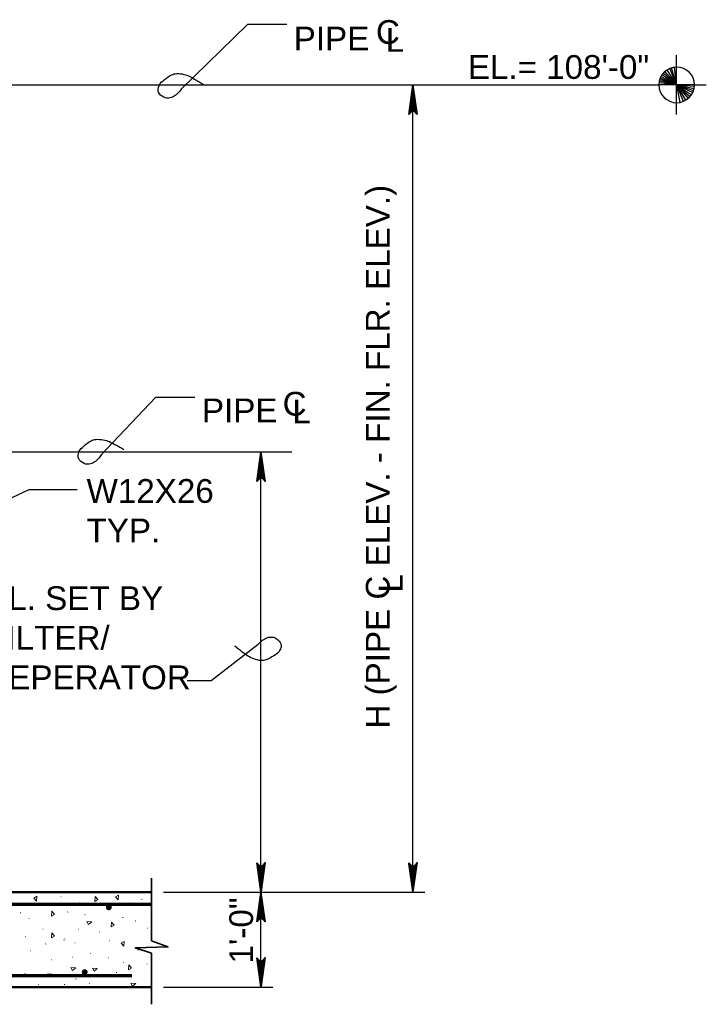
# Model space of a CAD drawing. Extents: x -92 to 946, y 181 to 432.
# Tile 12 of 12: x 859 to 946, y 229 to 353. Entities that reach past the tile are written whole.
import ezdxf

# ---------------------------------------------------------------- set-up
doc = ezdxf.new("R2010")
doc.units = 0
doc.header["$LTSCALE"] = 0.945
doc.header["$MEASUREMENT"] = 0
for name, color, linetype, lineweight in [('S-Anno-Brkl', 2, 'Continuous', 35), ('S-Anno-Dims', 33, 'Continuous', 35), ('S-Anno-Patt', 152, 'Continuous', 18), ('S-Anno-Text', 53, 'Continuous', 35), ('S-Sect-Conc', 6, 'Continuous', 50), ('S-Slab-Rbar', 7, 'Continuous', 70)]:
    doc.layers.add(name, color=color, linetype=linetype, lineweight=lineweight)
doc.styles.add('NOTES', font='romans.shx')

# ---------------------------------------------------------------- blocks, each defined once
blk = doc.blocks.new('LARROW')
at = {"color": 0, "linetype": 'ByBlock', "lineweight": -2, "flags": 128}
blk.add_lwpolyline([(-4.93, 0.71), (0, 0), (-4.92, -0.71), (-4.77, -0.59), (-4.55, -0.38), (-4.44, -0.19), (-4.42, 0), (-4.46, 0.21), (-4.57, 0.41), (-4.79, 0.61), (-4.93, 0.71), (-0.15, 0.01), (-4.76, -0.67), (-4.62, -0.56), (-4.39, -0.34), (-4.32, -0.06), (-4.37, 0.22), (-4.5, 0.41), (-4.67, 0.57), (-4.78, 0.65), (-0.41, 0.01), (-4.56, -0.59), (-4.41, -0.49), (-4.33, -0.37), (-4.25, -0.21), (-4.21, 0.01), (-4.23, 0.19), (-4.32, 0.33), (-4.5, 0.44), (-4.61, 0.58), (-0.71, 0.01), (-4.33, -0.5), (-4.17, -0.3), (-4.12, -0.06), (-4.14, 0.22), (-4.45, 0.51), (-1.05, 0.02), (-4.12, -0.41), (-4.07, -0.26), (-3.98, -0.04), (-4.04, 0.21), (-4.28, 0.43), (-1.36, 0.02), (-4.01, -0.31), (-3.92, -0.14), (-3.88, 0.04), (-4.07, 0.33), (-1.73, 0.02), (-3.85, -0.24), (-3.79, -0.11), (-3.77, 0.04), (-3.92, 0.25), (-2.17, 0.02), (-3.71, -0.15), (-3.67, 0.05), (-3.81, 0.17), (-2.53, 0.02), (-3.61, -0.09), (-3.63, 0.1), (-2.9, 0.02), (-3.57, -0.03), (-3.59, 0.03), (-3.36, 0.03)], dxfattribs=at)

msp = doc.modelspace()

# ---------------------------------------------------------------- hatches: boundary and pattern name
at = {"layer": 'S-Slab-Rbar'}
h = msp.add_hatch(color=256, dxfattribs=at)
edge = h.paths.add_edge_path(flags=16)
edge.add_ellipse((870.21, 241.17), major_axis=(0, 0.375), ratio=0.999811, start_angle=0, end_angle=360)
h = msp.add_hatch(color=256, dxfattribs=at)
edge = h.paths.add_edge_path(flags=16)
edge.add_ellipse((867.17, 232.98), major_axis=(0, 0.375), ratio=0.999811, start_angle=0, end_angle=360)

# ---------------------------------------------------------------- linework, layer by layer
at = {"layer": 'S-Anno-Brkl'}
for p, q in [((875.62, 236.93), (875.62, 244.85)), ((875.62, 228.92), (875.62, 235.4))]:
    msp.add_line(p, q, dxfattribs=at)
at = {"layer": 'S-Anno-Brkl', "flags": 128}
msp.add_lwpolyline([(875.62, 236.93), (877.69, 236.17), (873.56, 236.05), (875.62, 235.4)], dxfattribs=at)
at = {"layer": 'S-Anno-Dims', "lineweight": 25}
for p, q in [((941.95, 347.32), (941.95, 348.82)), ((941.95, 345.07), (941.07, 347.14)), ((941.95, 345.07), (941.32, 347.23)), ((941.95, 345.07), (941.66, 347.3)), ((941.95, 345.07), (941.95, 347.32)), ((941.95, 345.07), (939.88, 345.94)), ((941.95, 345.07), (939.97, 346.14)), ((941.95, 345.07), (940.11, 346.36)), ((941.95, 345.07), (940.27, 346.56)), ((941.95, 345.07), (940.47, 346.76)), ((941.95, 345.07), (940.76, 346.98)), ((480.73, 345.07), (912.14, 345.07)), ((908.63, 243.07), (908.63, 345.07)), ((912.14, 345.07), (938.2, 345.07)), ((938.2, 345.07), (939.7, 345.07)), ((941.95, 345.07), (939.7, 345.07)), ((941.95, 345.07), (939.72, 345.32)), ((941.95, 345.07), (939.75, 345.54)), ((941.95, 345.07), (939.8, 345.73)), ((944.2, 345.07), (941.95, 345.07)), ((941.95, 342.82), (941.95, 345.07)), ((941.95, 345.07), (944.19, 344.89)), ((941.95, 345.07), (944.15, 344.61)), ((941.95, 345.07), (944.08, 344.35)), ((941.95, 345.07), (943.98, 344.11)), ((941.95, 345.07), (943.83, 343.83)), ((941.95, 345.07), (943.64, 343.58)), ((941.95, 345.07), (943.4, 343.35)), ((941.95, 345.07), (943.08, 343.12)), ((941.95, 345.07), (942.78, 343.01)), ((941.95, 345.07), (942.36, 342.86)), ((944.2, 345.07), (945.7, 345.07)), ((941.95, 341.32), (941.95, 342.82)), ((480.73, 298.7), (893.34, 298.7)), ((889.44, 243.07), (889.44, 298.7)), ((877.12, 243.07), (910.13, 243.07)), ((889.44, 231.07), (889.44, 243.07)), ((877.12, 231.07), (890.93, 231.07))]:
    msp.add_line(p, q, dxfattribs=at)
at = {"layer": 'S-Anno-Dims', "lineweight": 25, "extrusion": (0, 0, -1)}
msp.add_circle((-941.95, 345.07), 2.25, dxfattribs=at)
at = {"layer": 'S-Anno-Patt'}
for p, q in [((862.39, 241.62), (862.34, 241.6)), ((864.19, 242.5), (864.14, 242.49)), ((866.53, 241.73), (866.48, 241.72)), ((869.73, 241.5), (869.68, 241.49)), ((872.92, 241.73), (872.88, 241.72)), ((874.41, 242.19), (874.36, 242.18)), ((859.08, 240.47), (859.03, 240.46)), ((865.04, 240.59), (865, 240.58)), ((867.21, 240.25), (867.17, 240.23)), ((860.16, 239.78), (860.11, 239.76)), ((872.01, 239.9), (871.96, 239.89)), ((873.61, 239.45), (873.56, 239.43)), ((861.93, 238.42), (861.88, 238.4)), ((866.41, 238.42), (866.37, 238.4)), ((869.04, 238.07), (868.99, 238.06)), ((875.09, 238.56), (875.04, 238.55)), ((859.73, 237.49), (859.68, 237.48)), ((862.27, 236.54), (862.23, 236.53)), ((864.59, 237.05), (864.55, 237.03)), ((864.69, 237.2), (864.65, 237.19)), ((865.96, 236.7), (865.91, 236.69)), ((870.3, 236.93), (870.25, 236.92)), ((860.33, 235.67), (860.29, 235.66)), ((867.9, 235.33), (867.85, 235.32)), ((873.95, 235.79), (873.9, 235.77)), ((862.96, 234.53), (862.91, 234.52)), ((865.62, 234.87), (865.57, 234.86)), ((870.22, 234.81), (870.17, 234.8)), ((872.11, 234.22), (872.06, 234.21)), ((875.06, 234.01), (875.01, 233.99)), ((859.65, 232.8), (859.6, 232.79)), ((871.21, 232.93), (871.16, 232.92)), ((861.32, 231.44), (861.27, 231.43)), ((864.64, 231.44), (864.59, 231.43)), ((866.07, 232.13), (866.02, 232.12)), ((867.78, 231.56), (867.74, 231.54)), ((875.64, 231.44), (875.62, 231.43)), ((859.53, 231.1), (859.51, 231.09))]:
    msp.add_line(p, q, dxfattribs=at)
at = {"layer": 'S-Anno-Patt', "flags": 128}
msp.add_lwpolyline([(875.64, 241.28), (875.52, 241.51), (875.64, 241.5)], dxfattribs=at)
at = {"layer": 'S-Anno-Patt'}
for points in [[(861.09, 241.95), (860.75, 242.35), (861.13, 242.57)], [(871.38, 242.11), (871.04, 242.51), (871.42, 242.72)], [(868.49, 242.54), (868.83, 242.14), (868.45, 241.92)], [(863, 240.67), (863.34, 240.27), (862.96, 240.05)], [(868.06, 239.35), (867.66, 239.01), (867.44, 239.39)], [(870.56, 239.3), (870.9, 238.91), (870.52, 238.69)], [(863, 237.94), (863.34, 237.54), (862.96, 237.33)], [(872.13, 236.25), (871.79, 236.65), (872.17, 236.86)], [(872.73, 233.9), (873.07, 233.5), (872.69, 233.29)], [(863.07, 232.73), (862.67, 232.39), (862.45, 232.77)], [(866.04, 233.54), (865.64, 233.2), (865.43, 233.58)], [(868.76, 233.44), (868.36, 233.1), (868.15, 233.48)], [(873.61, 231.57), (873.21, 231.23), (872.99, 231.61)]]:
    msp.add_3dface(points, dxfattribs=at)
at = {"layer": 'S-Anno-Text', "lineweight": 25, "flags": 128}
for points in [[(892.7, 352.72), (887.75, 352.72), (879.36, 344.51)], [(881.08, 305.58), (876.12, 305.58), (869.26, 298.32)], [(866.21, 293.93), (860.11, 293.93), (852.38, 290.31)], [(880.11, 269.82), (883.16, 269.82), (889.07, 274.4)]]:
    msp.add_lwpolyline(points, dxfattribs=at)
at = {"layer": 'S-Anno-Text', "lineweight": 25}
for points in [[(879.36, 344.51), (879.24, 344.34), (879.11, 344.2), (878.97, 344.05), (878.8, 343.89), (878.63, 343.75), (878.45, 343.63), (878.26, 343.5), (878.03, 343.43), (877.8, 343.4), (877.58, 343.38), (877.39, 343.39), (877.16, 343.51), (876.84, 343.68), (876.6, 343.88), (876.49, 344.14), (876.39, 344.37), (876.43, 344.67), (876.56, 344.99), (876.72, 345.35), (876.95, 345.5), (877.2, 345.71), (877.5, 345.95), (877.81, 346.18), (878.15, 346.34), (878.34, 346.43), (878.54, 346.49), (878.76, 346.5), (879.08, 346.51), (879.38, 346.48), (879.7, 346.4), (879.96, 346.33), (880.21, 346.27), (880.45, 346.14), (880.71, 346), (880.96, 345.85), (881.22, 345.7), (881.56, 345.51), (881.9, 345.32), (882.23, 345.09)], [(869.26, 298.32), (869.15, 298.15), (869.02, 298), (868.88, 297.85), (868.73, 297.68), (868.56, 297.54), (868.38, 297.41), (868.19, 297.27), (867.97, 297.19), (867.74, 297.16), (867.52, 297.12), (867.33, 297.13), (867.1, 297.24), (866.77, 297.4), (866.52, 297.59), (866.41, 297.84), (866.3, 298.07), (866.32, 298.37), (866.44, 298.7), (866.58, 299.06), (866.81, 299.22), (867.06, 299.44), (867.35, 299.69), (867.65, 299.93), (867.98, 300.11), (868.16, 300.21), (868.36, 300.27), (868.58, 300.29), (868.9, 300.31), (869.21, 300.29), (869.52, 300.23), (869.79, 300.17), (870.04, 300.11), (870.28, 300), (870.55, 299.87), (870.81, 299.73), (871.07, 299.59), (871.42, 299.41), (871.77, 299.23), (872.1, 299.02)], [(889.07, 274.4), (889.2, 274.55), (889.35, 274.68), (889.51, 274.81), (889.69, 274.95), (889.88, 275.06), (890.08, 275.16), (890.28, 275.27), (890.52, 275.32), (890.75, 275.32), (890.97, 275.32), (891.15, 275.28), (891.37, 275.13), (891.67, 274.93), (891.88, 274.7), (891.96, 274.44), (892.03, 274.19), (891.97, 273.9), (891.79, 273.6), (891.6, 273.26), (891.35, 273.14), (891.07, 272.96), (890.75, 272.75), (890.41, 272.56), (890.06, 272.44), (889.87, 272.37), (889.65, 272.33), (889.44, 272.35), (889.11, 272.37), (888.82, 272.44), (888.52, 272.56), (888.26, 272.65), (888.02, 272.75), (887.8, 272.9), (887.56, 273.07), (887.32, 273.25), (887.08, 273.42), (886.76, 273.66), (886.45, 273.88), (886.15, 274.15)]]:
    msp.add_open_spline(points, degree=3, knots=[0, 0, 0, 0, 0.055466, 0.055466, 0.055466, 0.116763, 0.116763, 0.116763, 0.179832, 0.179832, 0.179832, 0.238736, 0.238736, 0.238736, 0.322673, 0.322673, 0.322673, 0.401022, 0.401022, 0.401022, 0.489182, 0.489182, 0.489182, 0.593709, 0.593709, 0.593709, 0.651108, 0.651108, 0.651108, 0.737795, 0.737795, 0.737795, 0.810324, 0.810324, 0.810324, 0.891934, 0.891934, 0.891934, 1, 1, 1, 1], dxfattribs=at)
at = {"layer": 'S-Sect-Conc'}
for p, q in [((462.57, 243.07), (875.62, 243.07)), ((462.57, 231.07), (875.62, 231.07))]:
    msp.add_line(p, q, dxfattribs=at)
at = {"layer": 'S-Slab-Rbar'}
for p, q in [((771.15, 241.57), (875.62, 241.57)), ((825.14, 232.57), (873.13, 232.57))]:
    msp.add_line(p, q, dxfattribs=at)

# ---------------------------------------------------------------- block references
at = {"layer": 'S-Anno-Dims', "lineweight": 25, "xscale": 0.7598681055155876, "yscale": 0.7351616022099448, "zscale": 0.09525}
for p, rotation in [((908.63, 345.07), 90), ((889.44, 298.7), 90), ((889.44, 243.07), 270), ((908.63, 243.07), 270), ((889.44, 243.07), 90), ((889.44, 231.07), 270)]:
    msp.add_blockref('LARROW', p, dxfattribs=dict(at, rotation=rotation))

# ---------------------------------------------------------------- texts
at = {"layer": 'S-Anno-Dims', "lineweight": 25, "insert": (938.48, 348.83), "char_height": 3, "attachment_point": 3, "line_spacing_factor": 0.740469, "style": 'NOTES'}
msp.add_mtext('\\fArial|b0|i0|c0|p39;EL.= 108\'-0"', dxfattribs=at)
at = {"layer": 'S-Anno-Dims', "lineweight": 25, "char_height": 3, "attachment_point": 1, "rotation": 90, "style": 'NOTES'}
for s, insert, line_spacing_factor in [('\\fArial|b0|i0|c0|p39;H (PIPE C ELEV. - FIN. FLR. ELEV.)', (902.69, 263.75), 0.610487), ('\\fArial|b0|i0|c0|p39;L', (904.32, 280.93), 0.608048), ('\\fArial|b0|i0|c0|p39;1\'-0"', (885.43, 234.08), 0.608048)]:
    msp.add_mtext(s, dxfattribs=dict(at, insert=insert, line_spacing_factor=line_spacing_factor))
at = {"layer": 'S-Anno-Text', "lineweight": 25, "char_height": 3, "attachment_point": 1, "style": 'NOTES'}
for s, insert, line_spacing_factor in [('\\fArial|b0|i0|c0|p39;C', (903.96, 353.25), 0.728704), ('\\fArial|b0|i0|c0|p39;PIPE', (893.57, 352.42), 0.605618), ('\\fArial|b0|i0|c0|p39;L', (905.2, 352.25), 0.731627), ('\\fArial|b0|i0|c0|p39;C', (892.17, 306.29), 0.728704), ('\\fArial|b0|i0|c0|p39;PIPE', (881.98, 305.45), 0.605618), ('\\fArial|b0|i0|c0|p39;L', (893.41, 305.3), 0.731627)]:
    msp.add_mtext(s, dxfattribs=dict(at, insert=insert, line_spacing_factor=line_spacing_factor))
for s, insert in [('\\fArial|b0|i0|c0|p39;W12X26\\PTYP.', (867.4, 295.27)), ('\\fArial|b0|i0|c0|p39;EL. SET BY \\PFILTER/\\PSEPERATOR', (854.72, 281.73))]:
    msp.add_mtext(s, dxfattribs=dict(at, insert=insert))

doc.saveas('drawing.dxf')
